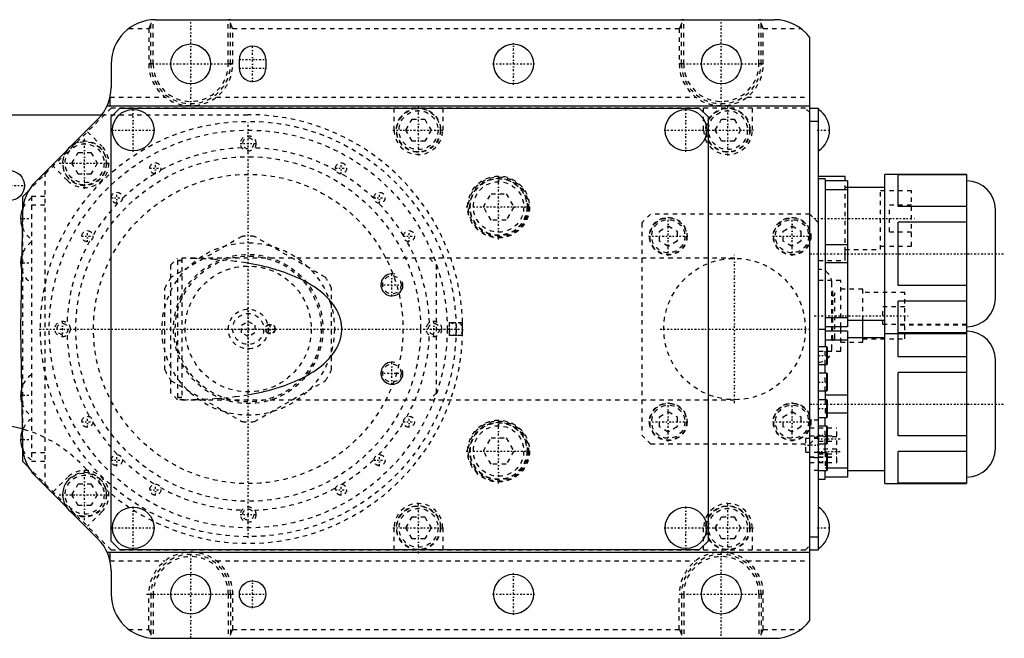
# Model space of a CAD drawing. Extents: x -344 to 171, y -70 to 70.
# Tile 6 of 6: x -52 to 171, y -70 to 70. Entities that reach past the tile are written whole.
import ezdxf

# ---------------------------------------------------------------- set-up
doc = ezdxf.new("R2010")
doc.units = 0
doc.linetypes.add('CENTER', pattern=[1.5, 0.45, -0.5, 0.05, -0.5])
doc.linetypes.add('DASHED', pattern=[2, 1, -1])
for name, color, linetype in [('AM_0', 7, 'CONTINUOUS'), ('AM_10', 7, 'CONTINUOUS'), ('AM_3', 7, 'DASHED'), ('AM_7', 7, 'CENTER')]:
    doc.layers.add(name, color=color, linetype=linetype)

msp = doc.modelspace()

# ---------------------------------------------------------------- linework, layer by layer
at = {"layer": 'AM_0', "color": 7, "linetype": 'CONTINUOUS'}
for p, q in [((-21, 70), (119, 70)), ((127, -66), (127, 66)), ((-2, 59), (-2, 61)), ((4, 61), (4, 59)), ((-31, 60), (-31, 54.64)), ((-31.3, 52.21), (-31.3, 50.5)), ((-31.9, 50.5), (127, 50.5)), ((-31, 48), (-29, 50)), ((-29, 50), (102, 50)), ((102, 50), (104, 48)), ((127, 50), (129, 50)), ((129, -50), (129, 50)), ((-126.46, 48.5), (-33.11, 48.5)), ((-33.91, 47.59), (-48.13, 33.3)), ((-31, -48), (-31, 48)), ((104, 48), (104, -48)), ((127, 47), (129, 47)), ((135, 34.5), (129, 34.5)), ((130.5, 34), (129, 34)), ((130.5, 34), (130.5, -4)), ((135.5, 33.5), (130.5, 33.5)), ((135, 33.51), (135, 34.5)), ((135.5, 33.5), (135.5, 0.5)), ((162.47, 35), (144, 35)), ((144, -35), (144, 35)), ((162.47, 34.89), (147, 34.89)), ((147, 27.69), (147, 34.89)), ((162.47, 35), (162.47, -35)), ((162.51, 33.5), (162.47, 33.5)), ((162.51, 0.5), (162.51, 33.5)), ((-51, 30), (-49.63, 31.37)), ((135.5, 31.48), (130.5, 31.48)), ((144, 32), (135.5, 32)), ((-51, 27.26), (-51, 30)), ((162.47, 27.69), (147, 27.69)), ((169, 6.99), (169, 27.01)), ((-51.04, 26.42), (-51.5, 0)), ((162.47, 24.19), (147, 24.19)), ((147, 9.81), (147, 24.19)), ((135.5, 19.02), (130.5, 19.02)), ((135, 15.5), (135, 17.99)), ((135.5, 14.98), (130.5, 14.98)), ((162.47, 9.81), (147, 9.81)), ((162.47, 6.31), (147, 6.31)), ((147, -0.89), (147, 6.31)), ((135.5, 2.52), (130.5, 2.52)), ((-51.5, 0), (-51.04, -26.42)), ((129, 0), (130.5, 0)), ((135.5, 0.5), (130.5, 0.5)), ((134, -0.5), (134, 0.5)), ((135.5, 2), (144, 2)), ((139, -2), (139, 2)), ((162.47, 0.5), (162.51, 0.5)), ((135.5, -0.5), (130.5, -0.5)), ((135.5, -0.5), (135.5, -33.5)), ((144, -2), (135.5, -2)), ((144, -1), (162.47, -1)), ((162.47, -0.89), (147, -0.89)), ((147, -6.31), (147, -1)), ((162.51, -0.5), (162.47, -0.5)), ((162.51, -33.5), (162.51, -0.5)), ((130.85, -4), (129, -4)), ((135.5, -2.52), (130.5, -2.52)), ((131, -4.15), (130.85, -4)), ((130.85, -8), (130.85, -4)), ((131, -7.85), (131, -4.15)), ((162.47, -6.31), (147, -6.31)), ((129, -8), (130.85, -8)), ((130.5, -9.99), (130.5, -7.99)), ((130.85, -8), (131, -7.85)), ((169, -27.01), (169, -6.99)), ((130.85, -10), (129, -10)), ((131, -10.15), (130.85, -10)), ((130.85, -14), (130.85, -10)), ((131, -13.85), (131, -10.15)), ((147, -24.19), (147, -9.81)), ((162.47, -9.81), (147, -9.81)), ((129, -14), (130.85, -14)), ((130.5, -14), (130.5, -16)), ((135.5, -14.98), (130.5, -14.98)), ((130.85, -14), (131, -13.85)), ((130.85, -16), (129, -16)), ((131, -16.15), (130.85, -16)), ((130.85, -20), (130.85, -16)), ((131, -19.85), (131, -16.15)), ((129, -20), (130.85, -20)), ((130.5, -22), (130.5, -20)), ((130.85, -20), (131, -19.85)), ((135.5, -19.02), (131, -19.02)), ((130.85, -22), (129, -22)), ((131, -22.15), (130.85, -22)), ((130.85, -26), (130.85, -22)), ((131, -25.85), (131, -22.15)), ((162.47, -24.19), (147, -24.19)), ((129, -26), (130.85, -26)), ((130.5, -28), (130.5, -26.01)), ((130.85, -26), (131, -25.85)), ((-51, -30), (-51, -27.26)), ((130.85, -28), (129, -28)), ((131, -28.15), (130.85, -28)), ((130.85, -32), (130.85, -28)), ((131, -31.85), (131, -28.15)), ((147, -34.89), (147, -27.69)), ((162.47, -27.69), (147, -27.69)), ((-49.63, -31.37), (-51, -30)), ((-48.13, -33.3), (-33.91, -47.59)), ((129, -32), (130.85, -32)), ((130.5, -34), (130.5, -32)), ((130.85, -32), (131, -31.85)), ((135.5, -31.48), (131, -31.48)), ((135.5, -32), (144, -32)), ((129, -34), (130.5, -34)), ((135.5, -33.5), (130.5, -33.5)), ((144, -35), (162.47, -35)), ((162.47, -34.89), (147, -34.89)), ((162.47, -33.5), (162.51, -33.5)), ((-29, -50), (-31, -48)), ((104, -48), (102, -50)), ((127, -47), (129, -47)), ((-31.9, -50.5), (127, -50.5)), ((-31.3, -50.5), (-31.3, -52.21)), ((102, -50), (-29, -50)), ((127, -50), (129, -50)), ((-31, -54.64), (-31, -60)), ((-21, -70), (119, -70))]:
    msp.add_line(p, q, dxfattribs=at)
for centre, radius in [((-13, 60), 4.5), ((60, 60), 4.5), ((107, 60), 4.5), ((-26, 45), 4.7), ((99, 45), 4.7), ((-54, 32.45), 3.4), ((-26, -45), 4.7), ((99, -45), 4.7), ((-13, -60), 4.5), ((60, -60), 4.5), ((107, -60), 4.5), ((1, -60), 3)]:
    msp.add_circle(centre, radius, dxfattribs=at)
for centre, radius, start, end in [((-21, 60), 10, 90, 180), ((119, 60), 10, 36.8699, 90), ((1, 61), 3, 0, 180), ((1, 59), 3, 180, 0), ((-41, 54.64), 10, 315.1327, 0), ((125.8, 45), 5.67, 304.3588, 55.6412), ((-37, 37.5), 5, 125.3085, 144.9568), ((162.51, 27.01), 6.49, 0, 90), ((-41.04, 26.25), 10, 135.1327, 179), ((-45.8, 25), 5.67, 156.1472, 200.846), ((-45.8, 15), 5.67, 162.5298, 195.4702), ((162.51, 6.99), 6.49, 270, 0), ((0, 0), 48.5, 358.2277, 1.7723), ((162.51, -6.99), 6.49, 0, 90), ((-45.8, -15), 5.67, 164.5298, 197.4702), ((-59.25, -51.5), 30, 74.256, 90), ((-45.8, -25), 5.67, 159.154, 203.8528), ((-41.04, -26.25), 10, 181, 224.8673), ((162.51, -27.01), 6.49, 270, 0), ((-37, -37.5), 5, 215.0432, 234.6915), ((125.8, -45), 5.67, 304.3588, 55.6412), ((-41, -54.64), 10, 0, 44.8673), ((-21, -60), 10, 180, 270), ((119, -60), 10, 270, 323.1301)]:
    msp.add_arc(centre, radius, start, end, dxfattribs=at)
at = {"layer": 'AM_10', "color": 7, "linetype": 'CONTINUOUS'}
for centre in [(32.5, 10), (32.5, -10)]:
    msp.add_arc(centre, 2.5, 75, 15, dxfattribs=at)
at = {"layer": 'AM_3', "color": 6, "linetype": 'DASHED'}
for p, q in [((-22, 60), (-22, 69.94)), ((-21.5, 60), (-21.5, 69.99)), ((-4.5, 60), (-4.5, 70)), ((-4, 60), (-4, 69.94)), ((98, 60), (98, 69.94)), ((98.5, 60), (98.5, 70)), ((115.5, 60), (115.5, 70)), ((116, 60), (116, 69.94)), ((-27, 68), (-22.5, 68)), ((-22.5, 68), (-22.5, 60)), ((-3.5, 60), (-3.5, 68)), ((-3.5, 68), (97.5, 68)), ((97.5, 68), (97.5, 60)), ((116.5, 68), (125, 68)), ((116.5, 60), (116.5, 68)), ((-21.5, 60), (-22.5, 60)), ((-3.5, 60), (-4.5, 60)), ((98.5, 60), (97.5, 60)), ((116.5, 60), (115.5, 60)), ((-31.23, 52.5), (-18.83, 52.5)), ((-7.17, 52.5), (101.17, 52.5)), ((112.83, 52.5), (127, 52.5)), ((-31, 50), (-49.63, 31.37)), ((126, 50), (-31, 50)), ((-14.1, 50.56), (-11.9, 50.56)), ((33, 45), (33, 50)), ((44, 50), (44, 45)), ((103, 45), (103, 50)), ((105.9, 50.56), (108.1, 50.56)), ((114, 50), (114, 45)), ((127, 49), (126, 50)), ((-33.11, 48.5), (0, 48.5)), ((35.64, 45), (37.07, 47.48)), ((37.07, 47.48), (39.93, 47.48)), ((39.93, 47.48), (41.36, 45)), ((105.64, 45), (107.07, 47.48)), ((107.07, 47.48), (109.93, 47.48)), ((109.93, 47.48), (111.36, 45)), ((-36.36, 44.64), (-33.11, 41.39)), ((37.07, 42.52), (35.64, 45)), ((41.36, 45), (39.93, 42.52)), ((107.07, 42.52), (105.64, 45)), ((111.36, 45), (109.93, 42.52)), ((39.93, 42.52), (37.07, 42.52)), ((109.93, 42.52), (107.07, 42.52)), ((-39.86, 37.5), (-38.43, 39.97)), ((-38.43, 39.97), (-35.57, 39.97)), ((-35.57, 39.97), (-34.14, 37.5)), ((-40.89, 33.61), (-44.14, 36.86)), ((-38.43, 35.02), (-39.86, 37.5)), ((-34.14, 37.5), (-35.57, 35.02)), ((-46, 35.44), (-46, -35.44)), ((-35.57, 35.02), (-38.43, 35.02)), ((135, 15.5), (135, 33.51)), ((135.5, 32), (135, 32)), ((143, 18), (143, 32)), ((150, 31.25), (143, 31.25)), ((150, 18.75), (150, 31.25)), ((-46, 30), (-49, 30)), ((-49, 30), (-49, -30)), ((53.19, 27.62), (54.91, 30.59)), ((54.91, 30.59), (58.34, 30.59)), ((58.34, 30.59), (60.06, 27.62)), ((-51, -27.26), (-51, 27.26)), ((-46, 28), (-49, 28)), ((54.91, 24.64), (53.19, 27.62)), ((60.06, 27.62), (58.34, 24.64)), ((150, 28), (145, 28)), ((145, 22), (145, 28)), ((58.34, 24.64), (54.91, 24.64)), ((91, 26), (89, 24)), ((127, 26), (91, 26)), ((129, 24), (127, 26)), ((89, 24), (89, -24)), ((93, 22.15), (95, 23.31)), ((95, 23.31), (97, 22.15)), ((121, 22.15), (123, 23.31)), ((123, 23.31), (125, 22.15)), ((-1.41, 20.95), (-17.44, 11.7)), ((17.44, 11.7), (1.41, 20.95)), ((93, 19.85), (93, 22.15)), ((97, 22.15), (97, 19.85)), ((121, 19.85), (121, 22.15)), ((125, 22.15), (125, 19.85)), ((145, 22), (150, 22)), ((95, 18.69), (93, 19.85)), ((97, 19.85), (95, 18.69)), ((123, 18.69), (121, 19.85)), ((125, 19.85), (123, 18.69)), ((135, 18), (143, 18)), ((143, 18.75), (150, 18.75)), ((-17.5, 14.5), (-16, 16)), ((110, 16), (-16, 16)), ((-15, 16), (-15, -16)), ((-14.5, 16), (-15, 16)), ((41, 16), (42.5, 14.5)), ((-17.5, -14.5), (-17.5, 14.5)), ((-15, 15.5), (-16, 15.5)), ((-16, 15.5), (-16, -15.5)), ((-15, 15.43), (-16, 15.43)), ((42.5, 14.5), (42.5, -14.5)), ((129, 15.5), (135, 15.5)), ((-18.85, -9.26), (-18.85, 9.26)), ((18.85, -9.26), (18.85, 9.26)), ((134, 11), (129, 11)), ((132, -4.5), (132, 10.5)), ((134, 0.5), (134, 11)), ((139, 9), (134, 9)), ((139, 2), (139, 9)), ((132.2, 8.5), (132, 8.5)), ((132.2, 7.5), (132, 7.5)), ((132.2, -2.5), (132.2, 8.5)), ((132.7, -2), (132.7, 8)), ((148.5, 8.25), (139, 8.25)), ((148.5, -2.25), (148.5, 8.25)), ((148.5, 5), (143.5, 5)), ((143.5, 1), (143.5, 5)), ((-1.5, 0.87), (0, 1.73)), ((-1.5, -0.87), (-1.5, 0.87)), ((0, 1.73), (1.5, 0.87)), ((1.5, 0.87), (1.5, -0.87)), ((45.5, 1.5), (48.48, 1.5)), ((45.5, -1.5), (45.5, 1.5)), ((162.47, 1), (143.5, 1)), ((162.47, 0.89), (147, 0.89)), ((0, -1.73), (-1.5, -0.87)), ((1.5, -0.87), (0, -1.73)), ((48.48, -1.5), (45.5, -1.5)), ((132, -1.5), (132.2, -1.5)), ((134, -5), (134, -0.5)), ((139, -3), (139, -2)), ((147, -1), (147, -0.89)), ((162.47, -1), (162.47, -9.81)), ((130.5, -7.99), (130.5, -4)), ((132, -2.5), (132.2, -2.5)), ((134, -3), (139, -3)), ((139, -2.25), (148.5, -2.25)), ((129, -5), (134, -5)), ((130.5, -14), (130.5, -9.99)), ((-17.44, -11.7), (-1.41, -20.95)), ((1.41, -20.95), (17.44, -11.7)), ((-16, -16), (-17.5, -14.5)), ((-16, -15.43), (-15, -15.43)), ((-16, -15.5), (-15, -15.5)), ((42.5, -14.5), (41, -16)), ((-14.5, -16), (-16, -16)), ((-15, -16), (110, -16)), ((130.5, -16), (130.5, -20)), ((93, -19.85), (95, -18.69)), ((93, -22.15), (93, -19.85)), ((95, -18.69), (97, -19.85)), ((97, -19.85), (97, -22.15)), ((121, -19.85), (123, -18.69)), ((121, -22.15), (121, -19.85)), ((123, -18.69), (125, -19.85)), ((125, -19.85), (125, -22.15)), ((131, -19.02), (130.5, -19.02)), ((95, -23.31), (93, -22.15)), ((97, -22.15), (95, -23.31)), ((123, -23.31), (121, -22.15)), ((125, -22.15), (123, -23.31)), ((129, -20.6), (127, -20.6)), ((130.5, -26.01), (130.5, -22)), ((89, -24), (91, -26)), ((127, -22.4), (133.1, -22.4)), ((127, -26), (129, -24)), ((127, -24.16), (133.1, -24.16)), ((127, -24.17), (133.1, -24.17)), ((133.1, -24.38), (129, -24.38)), ((133.1, -30.2), (133.1, -22.4)), ((53.19, -27.62), (54.91, -24.64)), ((54.91, -24.64), (58.34, -24.64)), ((58.34, -24.64), (60.06, -27.62)), ((91, -26), (127, -26)), ((129, -24.75), (126, -24.75)), ((126, -24.75), (126, -27.85)), ((129, -24.59), (127, -24.59)), ((129, -25.38), (133.1, -25.38)), ((-46, -28), (-49, -28)), ((54.91, -30.59), (53.19, -27.62)), ((60.06, -27.62), (58.34, -30.59)), ((126, -27.85), (129, -27.85)), ((133.1, -27.22), (129, -27.22)), ((129, -28.22), (133.1, -28.22)), ((130.5, -28), (130.5, -32)), ((-46, -30), (-49, -30)), ((58.34, -30.59), (54.91, -30.59)), ((127, -28.96), (133.1, -28.96)), ((127, -28.97), (133.1, -28.97)), ((129, -29.19), (127, -29.19)), ((127, -30.2), (133.1, -30.2)), ((-31, -50), (-49.63, -31.37)), ((129, -32), (127, -32)), ((131, -31.48), (130.5, -31.48)), ((-44.14, -36.86), (-40.89, -33.61)), ((-39.86, -37.5), (-38.43, -35.02)), ((-38.43, -35.02), (-35.57, -35.02)), ((-35.57, -35.02), (-34.14, -37.5)), ((-38.43, -39.98), (-39.86, -37.5)), ((-34.14, -37.5), (-35.57, -39.98)), ((-35.57, -39.98), (-38.43, -39.98)), ((-33.11, -41.39), (-36.36, -44.64)), ((35.64, -45), (37.07, -42.53)), ((37.07, -42.53), (39.93, -42.53)), ((39.93, -42.53), (41.36, -45)), ((105.64, -45), (107.07, -42.53)), ((107.07, -42.53), (109.93, -42.53)), ((109.93, -42.53), (111.36, -45)), ((33, -50), (33, -45)), ((37.07, -47.48), (35.64, -45)), ((41.36, -45), (39.93, -47.48)), ((44, -45), (44, -50)), ((103, -50), (103, -45)), ((107.07, -47.48), (105.64, -45)), ((111.36, -45), (109.93, -47.48)), ((114, -45), (114, -50)), ((39.93, -47.48), (37.07, -47.48)), ((109.93, -47.48), (107.07, -47.48)), ((-31, -50), (126, -50)), ((-11.9, -50.56), (-14.1, -50.56)), ((108.1, -50.56), (105.9, -50.56)), ((126, -50), (127, -49)), ((-31.23, -52.5), (-18.83, -52.5)), ((-7.17, -52.5), (101.17, -52.5)), ((112.83, -52.5), (127, -52.5)), ((-22.5, -60), (-21.5, -60)), ((-22.5, -68), (-22.5, -60)), ((-22, -60), (-22, -69.94)), ((-21.5, -60), (-21.5, -69.99)), ((-4.5, -60), (-3.5, -60)), ((-4.5, -60), (-4.5, -70)), ((-4, -60), (-4, -69.94)), ((-3.5, -68), (-3.5, -60)), ((97.5, -60), (98.5, -60)), ((97.5, -68), (97.5, -60)), ((98, -60), (98, -69.94)), ((98.5, -60), (98.5, -70)), ((115.5, -60), (116.5, -60)), ((115.5, -60), (115.5, -70)), ((116, -60), (116, -69.94)), ((116.5, -68), (116.5, -60)), ((-27, -68), (-22.5, -68)), ((-3.5, -68), (97.5, -68)), ((116.5, -68), (125, -68))]:
    msp.add_line(p, q, dxfattribs=at)
for points in [[(-22, 69.32, 0), (-22, 69.32, 0), (-22, 69.31, 0), (-22, 69.3, 0), (-22, 69.29, 0), (-22, 69.29, 0), (-22, 69.28, 0), (-22, 69.26, 0), (-22, 69.25, 0), (-22, 69.24, 0), (-22.01, 69.23, 0), (-22.01, 69.23, 0), (-22.01, 69.22, 0), (-22.01, 69.21, 0), (-22.01, 69.2, 0), (-22.02, 69.16, 0), (-22.02, 69.13, 0), (-22.03, 69.09, 0), (-22.05, 69.02, 0), (-22.07, 68.95, 0), (-22.1, 68.88, 0), (-22.13, 68.8, 0), (-22.16, 68.73, 0), (-22.17, 68.69, 0), (-22.19, 68.65, 0), (-22.22, 68.58, 0), (-22.26, 68.5, 0), (-22.29, 68.42, 0), (-22.33, 68.34, 0), (-22.37, 68.27, 0), (-22.39, 68.23, 0), (-22.41, 68.19, 0), (-22.44, 68.11, 0), (-22.48, 68.04, 0), (-22.5, 68, 0)], [(-22, 69.95, 0), (-22, 69.95, 0), (-22, 69.94, 0), (-22, 69.94, 0), (-22, 69.94, 0)], [(-4, 69.94, 0), (-4, 69.94, 0), (-4, 69.94, 0), (-4, 69.94, 0), (-4, 69.94, 0), (-4, 69.94, 0), (-4, 69.94, 0), (-4, 69.95, 0), (-4, 69.95, 0), (-4, 69.95, 0), (-4, 69.95, 0), (-4, 69.95, 0), (-4, 69.95, 0), (-4.01, 69.95, 0), (-4.01, 69.96, 0), (-4.01, 69.96, 0), (-4.01, 69.96, 0), (-4.01, 69.96, 0), (-4.01, 69.96, 0), (-4.01, 69.96, 0), (-4.01, 69.96, 0), (-4.02, 69.96, 0), (-4.02, 69.96, 0), (-4.02, 69.97, 0), (-4.02, 69.97, 0), (-4.02, 69.97, 0), (-4.02, 69.97, 0), (-4.02, 69.97, 0), (-4.03, 69.97, 0), (-4.03, 69.97, 0), (-4.03, 69.97, 0), (-4.03, 69.97, 0), (-4.04, 69.98, 0), (-4.04, 69.98, 0), (-4.04, 69.98, 0), (-4.04, 69.98, 0), (-4.04, 69.98, 0), (-4.05, 69.98, 0), (-4.05, 69.98, 0), (-4.05, 69.98, 0), (-4.06, 69.98, 0), (-4.06, 69.98, 0), (-4.06, 69.98, 0), (-4.06, 69.98, 0), (-4.07, 69.98, 0), (-4.07, 69.99, 0), (-4.08, 69.99, 0), (-4.08, 69.99, 0), (-4.08, 69.99, 0), (-4.08, 69.99, 0), (-4.09, 69.99, 0), (-4.09, 69.99, 0), (-4.1, 69.99, 0), (-4.1, 69.99, 0), (-4.1, 69.99, 0), (-4.1, 69.99, 0), (-4.11, 69.99, 0), (-4.11, 69.99, 0), (-4.12, 69.99, 0), (-4.12, 69.99, 0), (-4.13, 69.99, 0), (-4.13, 69.99, 0), (-4.13, 69.99, 0), (-4.14, 69.99, 0), (-4.14, 69.99, 0), (-4.14, 69.99, 0), (-4.15, 69.99, 0), (-4.15, 70, 0), (-4.16, 70, 0), (-4.16, 70, 0), (-4.16, 70, 0), (-4.17, 70, 0), (-4.17, 70, 0), (-4.18, 70, 0), (-4.18, 70, 0), (-4.19, 70, 0), (-4.19, 70, 0), (-4.2, 70, 0), (-4.2, 70, 0), (-4.21, 70, 0), (-4.21, 70, 0), (-4.22, 70, 0), (-4.23, 70, 0), (-4.23, 70, 0), (-4.23, 70, 0), (-4.24, 70, 0), (-4.24, 70, 0), (-4.25, 70, 0), (-4.26, 70, 0), (-4.26, 70, 0), (-4.27, 70, 0), (-4.27, 70, 0), (-4.28, 70, 0), (-4.28, 70, 0), (-4.29, 70, 0), (-4.3, 70, 0), (-4.3, 70, 0), (-4.31, 70, 0), (-4.31, 70, 0), (-4.32, 70, 0), (-4.32, 70, 0), (-4.33, 70, 0), (-4.34, 70, 0), (-4.35, 70, 0), (-4.35, 70, 0), (-4.35, 70, 0), (-4.36, 70, 0), (-4.37, 70, 0), (-4.37, 70, 0), (-4.37, 70, 0), (-4.38, 70, 0), (-4.39, 70, 0), (-4.39, 70, 0), (-4.4, 70, 0), (-4.4, 70, 0), (-4.41, 70, 0), (-4.42, 70, 0), (-4.42, 70, 0), (-4.43, 70, 0), (-4.44, 70, 0), (-4.44, 70, 0), (-4.45, 70, 0), (-4.45, 70, 0), (-4.46, 70, 0), (-4.47, 70, 0), (-4.48, 70, 0), (-4.48, 70, 0), (-4.48, 70, 0), (-4.49, 70, 0), (-4.5, 70, 0), (-4.5, 70, 0)], [(-3.5, 68, 0), (-3.52, 68.04, 0), (-3.56, 68.11, 0), (-3.59, 68.19, 0), (-3.61, 68.23, 0), (-3.63, 68.27, 0), (-3.67, 68.34, 0), (-3.71, 68.42, 0), (-3.74, 68.5, 0), (-3.78, 68.58, 0), (-3.81, 68.65, 0), (-3.83, 68.69, 0), (-3.84, 68.73, 0), (-3.87, 68.8, 0), (-3.9, 68.88, 0), (-3.93, 68.95, 0), (-3.95, 69.02, 0), (-3.97, 69.09, 0), (-3.98, 69.13, 0), (-3.98, 69.16, 0), (-3.99, 69.2, 0), (-3.99, 69.21, 0), (-3.99, 69.22, 0), (-3.99, 69.23, 0), (-3.99, 69.23, 0), (-4, 69.24, 0), (-4, 69.25, 0), (-4, 69.26, 0), (-4, 69.28, 0), (-4, 69.29, 0), (-4, 69.29, 0), (-4, 69.3, 0), (-4, 69.31, 0), (-4, 69.32, 0), (-4, 69.32, 0)], [(98, 69.32, 0), (98, 69.32, 0), (98, 69.31, 0), (98, 69.3, 0), (98, 69.29, 0), (98, 69.29, 0), (98, 69.28, 0), (98, 69.26, 0), (98, 69.25, 0), (98, 69.24, 0), (97.99, 69.23, 0), (97.99, 69.23, 0), (97.99, 69.22, 0), (97.99, 69.21, 0), (97.99, 69.2, 0), (97.98, 69.16, 0), (97.98, 69.13, 0), (97.97, 69.09, 0), (97.95, 69.02, 0), (97.93, 68.95, 0), (97.9, 68.88, 0), (97.87, 68.8, 0), (97.84, 68.73, 0), (97.83, 68.69, 0), (97.81, 68.65, 0), (97.78, 68.58, 0), (97.74, 68.5, 0), (97.71, 68.42, 0), (97.67, 68.34, 0), (97.63, 68.27, 0), (97.61, 68.23, 0), (97.59, 68.19, 0), (97.56, 68.11, 0), (97.52, 68.04, 0), (97.5, 68, 0)], [(98.5, 70, 0), (98.5, 70, 0), (98.49, 70, 0), (98.48, 70, 0), (98.48, 70, 0), (98.48, 70, 0), (98.47, 70, 0), (98.46, 70, 0), (98.45, 70, 0), (98.45, 70, 0), (98.44, 70, 0), (98.44, 70, 0), (98.43, 70, 0), (98.42, 70, 0), (98.42, 70, 0), (98.41, 70, 0), (98.4, 70, 0), (98.4, 70, 0), (98.39, 70, 0), (98.39, 70, 0), (98.38, 70, 0), (98.37, 70, 0), (98.37, 70, 0), (98.37, 70, 0), (98.36, 70, 0), (98.35, 70, 0), (98.35, 70, 0), (98.35, 70, 0), (98.34, 70, 0), (98.33, 70, 0), (98.32, 70, 0), (98.32, 70, 0), (98.31, 70, 0), (98.31, 70, 0), (98.3, 70, 0), (98.3, 70, 0), (98.29, 70, 0), (98.28, 70, 0), (98.28, 70, 0), (98.27, 70, 0), (98.27, 70, 0), (98.26, 70, 0), (98.26, 70, 0), (98.25, 70, 0), (98.24, 70, 0), (98.24, 70, 0), (98.23, 70, 0), (98.23, 70, 0), (98.23, 70, 0), (98.22, 70, 0), (98.21, 70, 0), (98.21, 70, 0), (98.2, 70, 0), (98.2, 70, 0), (98.19, 70, 0), (98.19, 70, 0), (98.18, 70, 0), (98.18, 70, 0), (98.17, 70, 0), (98.17, 70, 0), (98.16, 70, 0), (98.16, 70, 0), (98.16, 70, 0), (98.15, 70, 0), (98.15, 69.99, 0), (98.14, 69.99, 0), (98.14, 69.99, 0), (98.14, 69.99, 0), (98.13, 69.99, 0), (98.13, 69.99, 0), (98.13, 69.99, 0), (98.12, 69.99, 0), (98.12, 69.99, 0), (98.11, 69.99, 0), (98.11, 69.99, 0), (98.1, 69.99, 0), (98.1, 69.99, 0), (98.1, 69.99, 0), (98.1, 69.99, 0), (98.09, 69.99, 0), (98.09, 69.99, 0), (98.08, 69.99, 0), (98.08, 69.99, 0), (98.08, 69.99, 0), (98.08, 69.99, 0), (98.07, 69.99, 0), (98.07, 69.98, 0), (98.06, 69.98, 0), (98.06, 69.98, 0), (98.06, 69.98, 0), (98.06, 69.98, 0), (98.05, 69.98, 0), (98.05, 69.98, 0), (98.05, 69.98, 0), (98.04, 69.98, 0), (98.04, 69.98, 0), (98.04, 69.98, 0), (98.04, 69.98, 0), (98.04, 69.98, 0), (98.03, 69.97, 0), (98.03, 69.97, 0), (98.03, 69.97, 0), (98.03, 69.97, 0), (98.02, 69.97, 0), (98.02, 69.97, 0), (98.02, 69.97, 0), (98.02, 69.97, 0), (98.02, 69.97, 0), (98.02, 69.96, 0), (98.02, 69.96, 0), (98.01, 69.96, 0), (98.01, 69.96, 0), (98.01, 69.96, 0), (98.01, 69.96, 0), (98.01, 69.96, 0), (98.01, 69.96, 0), (98.01, 69.96, 0), (98.01, 69.95, 0), (98, 69.95, 0), (98, 69.95, 0), (98, 69.95, 0), (98, 69.95, 0), (98, 69.95, 0), (98, 69.95, 0), (98, 69.94, 0), (98, 69.94, 0), (98, 69.94, 0), (98, 69.94, 0), (98, 69.94, 0), (98, 69.94, 0), (98, 69.94, 0)], [(116, 69.94, 0), (116, 69.94, 0), (116, 69.94, 0), (116, 69.94, 0), (116, 69.94, 0), (116, 69.94, 0), (116, 69.94, 0), (116, 69.95, 0), (116, 69.95, 0), (116, 69.95, 0), (116, 69.95, 0), (116, 69.95, 0), (116, 69.95, 0), (115.99, 69.95, 0), (115.99, 69.96, 0), (115.99, 69.96, 0), (115.99, 69.96, 0), (115.99, 69.96, 0), (115.99, 69.96, 0), (115.99, 69.96, 0), (115.99, 69.96, 0), (115.98, 69.96, 0), (115.98, 69.96, 0), (115.98, 69.97, 0), (115.98, 69.97, 0), (115.98, 69.97, 0), (115.98, 69.97, 0), (115.98, 69.97, 0), (115.97, 69.97, 0), (115.97, 69.97, 0), (115.97, 69.97, 0), (115.97, 69.97, 0), (115.96, 69.98, 0), (115.96, 69.98, 0), (115.96, 69.98, 0), (115.96, 69.98, 0), (115.96, 69.98, 0), (115.95, 69.98, 0), (115.95, 69.98, 0), (115.95, 69.98, 0), (115.94, 69.98, 0), (115.94, 69.98, 0), (115.94, 69.98, 0), (115.94, 69.98, 0), (115.93, 69.98, 0), (115.93, 69.99, 0), (115.92, 69.99, 0), (115.92, 69.99, 0), (115.92, 69.99, 0), (115.92, 69.99, 0), (115.91, 69.99, 0), (115.91, 69.99, 0), (115.9, 69.99, 0), (115.9, 69.99, 0), (115.9, 69.99, 0), (115.9, 69.99, 0), (115.89, 69.99, 0), (115.89, 69.99, 0), (115.88, 69.99, 0), (115.88, 69.99, 0), (115.87, 69.99, 0), (115.87, 69.99, 0), (115.87, 69.99, 0), (115.86, 69.99, 0), (115.86, 69.99, 0), (115.86, 69.99, 0), (115.85, 69.99, 0), (115.85, 70, 0), (115.84, 70, 0), (115.84, 70, 0), (115.84, 70, 0), (115.83, 70, 0), (115.83, 70, 0), (115.82, 70, 0), (115.82, 70, 0), (115.81, 70, 0), (115.81, 70, 0), (115.8, 70, 0), (115.8, 70, 0), (115.79, 70, 0), (115.79, 70, 0), (115.78, 70, 0), (115.77, 70, 0), (115.77, 70, 0), (115.77, 70, 0), (115.76, 70, 0), (115.76, 70, 0), (115.75, 70, 0), (115.74, 70, 0), (115.74, 70, 0), (115.73, 70, 0), (115.73, 70, 0), (115.72, 70, 0), (115.72, 70, 0), (115.71, 70, 0), (115.7, 70, 0), (115.7, 70, 0), (115.69, 70, 0), (115.69, 70, 0), (115.68, 70, 0), (115.68, 70, 0), (115.67, 70, 0), (115.66, 70, 0), (115.65, 70, 0), (115.65, 70, 0), (115.65, 70, 0), (115.64, 70, 0), (115.63, 70, 0), (115.63, 70, 0), (115.63, 70, 0), (115.62, 70, 0), (115.61, 70, 0), (115.61, 70, 0), (115.6, 70, 0), (115.6, 70, 0), (115.59, 70, 0), (115.58, 70, 0), (115.58, 70, 0), (115.57, 70, 0), (115.56, 70, 0), (115.56, 70, 0), (115.55, 70, 0), (115.55, 70, 0), (115.54, 70, 0), (115.53, 70, 0), (115.52, 70, 0), (115.52, 70, 0), (115.52, 70, 0), (115.51, 70, 0), (115.5, 70, 0), (115.5, 70, 0)], [(116.5, 68, 0), (116.48, 68.04, 0), (116.44, 68.11, 0), (116.41, 68.19, 0), (116.39, 68.23, 0), (116.37, 68.27, 0), (116.33, 68.34, 0), (116.29, 68.42, 0), (116.26, 68.5, 0), (116.22, 68.58, 0), (116.19, 68.65, 0), (116.17, 68.69, 0), (116.16, 68.73, 0), (116.13, 68.8, 0), (116.1, 68.88, 0), (116.07, 68.95, 0), (116.05, 69.02, 0), (116.03, 69.09, 0), (116.02, 69.13, 0), (116.02, 69.16, 0), (116.01, 69.2, 0), (116.01, 69.21, 0), (116.01, 69.22, 0), (116.01, 69.23, 0), (116.01, 69.23, 0), (116, 69.24, 0), (116, 69.25, 0), (116, 69.26, 0), (116, 69.28, 0), (116, 69.29, 0), (116, 69.29, 0), (116, 69.3, 0), (116, 69.31, 0), (116, 69.32, 0), (116, 69.32, 0)], [(-14.5, -16, 0), (-12.13, -15.97, 0), (-7.52, -15.76, 0), (-2.94, -15.31, 0), (-0.56, -14.96, 0), (-0.16, -14.9, 0), (0.64, -14.75, 0), (1.44, -14.6, 0), (1.84, -14.52, 0), (2.24, -14.44, 0), (3.03, -14.26, 0), (3.81, -14.08, 0), (4.58, -13.88, 0), (5.35, -13.68, 0), (6.1, -13.46, 0), (6.47, -13.35, 0), (6.84, -13.24, 0), (7.56, -13, 0), (8.27, -12.76, 0), (8.98, -12.5, 0), (9.7, -12.22, 0), (10.43, -11.91, 0), (10.8, -11.75, 0), (11.17, -11.59, 0), (11.9, -11.24, 0), (12.62, -10.88, 0), (13.34, -10.49, 0), (14.03, -10.09, 0), (14.7, -9.67, 0), (15.03, -9.45, 0), (15.35, -9.23, 0), (15.96, -8.79, 0), (16.55, -8.32, 0), (17.14, -7.82, 0), (17.72, -7.27, 0), (18.28, -6.69, 0), (18.55, -6.39, 0), (18.81, -6.08, 0), (19.29, -5.45, 0), (19.72, -4.8, 0), (19.95, -4.41, 0), (20.01, -4.31, 0), (20.07, -4.2, 0), (20.1, -4.14, 0), (20.13, -4.09, 0), (20.18, -3.97, 0), (20.24, -3.86, 0), (20.3, -3.75, 0), (20.35, -3.63, 0), (20.4, -3.51, 0), (20.43, -3.45, 0), (20.45, -3.39, 0), (20.5, -3.27, 0), (20.55, -3.15, 0), (20.6, -3.02, 0), (20.65, -2.9, 0), (20.69, -2.77, 0), (20.71, -2.71, 0), (20.73, -2.65, 0), (20.77, -2.52, 0), (20.81, -2.39, 0), (20.83, -2.33, 0), (20.85, -2.26, 0), (20.88, -2.13, 0), (20.92, -2, 0), (20.93, -1.94, 0), (20.95, -1.87, 0), (20.98, -1.74, 0), (21, -1.61, 0), (21.03, -1.48, 0), (21.05, -1.35, 0), (21.07, -1.22, 0), (21.08, -1.15, 0), (21.09, -1.09, 0), (21.11, -0.96, 0), (21.12, -0.83, 0), (21.13, -0.7, 0), (21.14, -0.57, 0), (21.15, -0.44, 0), (21.15, -0.38, 0), (21.16, -0.31, 0), (21.16, -0.19, 0), (21.16, -0.06, 0), (21.16, 0, 0), (21.16, 0.06, 0), (21.16, 0.19, 0), (21.16, 0.31, 0), (21.15, 0.38, 0), (21.15, 0.44, 0), (21.14, 0.57, 0), (21.13, 0.7, 0), (21.12, 0.83, 0), (21.11, 0.96, 0), (21.09, 1.09, 0), (21.08, 1.15, 0), (21.07, 1.22, 0), (21.05, 1.35, 0), (21.03, 1.48, 0), (21, 1.61, 0), (20.98, 1.74, 0), (20.95, 1.87, 0), (20.93, 1.94, 0), (20.92, 2, 0), (20.88, 2.13, 0), (20.85, 2.26, 0), (20.83, 2.33, 0), (20.81, 2.39, 0), (20.77, 2.52, 0), (20.73, 2.65, 0), (20.71, 2.71, 0), (20.69, 2.77, 0), (20.65, 2.9, 0), (20.6, 3.02, 0), (20.55, 3.15, 0), (20.5, 3.27, 0), (20.45, 3.39, 0), (20.43, 3.45, 0), (20.4, 3.51, 0), (20.35, 3.63, 0), (20.3, 3.75, 0), (20.24, 3.86, 0), (20.18, 3.97, 0), (20.13, 4.09, 0), (20.1, 4.14, 0), (20.07, 4.2, 0), (20.01, 4.31, 0), (19.95, 4.41, 0), (19.72, 4.8, 0), (19.29, 5.45, 0), (18.81, 6.08, 0), (18.55, 6.39, 0), (18.28, 6.69, 0), (17.72, 7.27, 0), (17.14, 7.82, 0), (16.55, 8.32, 0), (15.96, 8.79, 0), (15.35, 9.23, 0), (15.03, 9.45, 0), (14.7, 9.67, 0), (14.03, 10.09, 0), (13.34, 10.49, 0), (12.62, 10.88, 0), (11.9, 11.24, 0), (11.17, 11.59, 0), (10.8, 11.75, 0), (10.43, 11.91, 0), (9.7, 12.22, 0), (8.98, 12.5, 0), (8.27, 12.76, 0), (7.56, 13, 0), (6.84, 13.24, 0), (6.47, 13.35, 0), (6.1, 13.46, 0), (5.35, 13.68, 0), (4.58, 13.88, 0), (3.81, 14.08, 0), (3.03, 14.26, 0), (2.24, 14.44, 0), (1.84, 14.52, 0), (1.44, 14.6, 0), (0.64, 14.75, 0), (-0.16, 14.9, 0), (-0.56, 14.96, 0), (-2.94, 15.31, 0), (-7.52, 15.76, 0), (-12.13, 15.97, 0), (-14.5, 16, 0)], [(-22.5, -68, 0), (-22.48, -68.04, 0), (-22.44, -68.11, 0), (-22.41, -68.19, 0), (-22.39, -68.23, 0), (-22.37, -68.27, 0), (-22.33, -68.34, 0), (-22.29, -68.42, 0), (-22.26, -68.5, 0), (-22.22, -68.58, 0), (-22.19, -68.65, 0), (-22.17, -68.69, 0), (-22.16, -68.73, 0), (-22.13, -68.8, 0), (-22.1, -68.88, 0), (-22.07, -68.95, 0), (-22.05, -69.02, 0), (-22.03, -69.09, 0), (-22.02, -69.13, 0), (-22.02, -69.16, 0), (-22.01, -69.2, 0), (-22.01, -69.21, 0), (-22.01, -69.22, 0), (-22.01, -69.23, 0), (-22.01, -69.23, 0), (-22, -69.24, 0), (-22, -69.25, 0), (-22, -69.26, 0), (-22, -69.28, 0), (-22, -69.29, 0), (-22, -69.29, 0), (-22, -69.3, 0), (-22, -69.31, 0), (-22, -69.32, 0), (-22, -69.32, 0)], [(-4, -69.32, 0), (-4, -69.32, 0), (-4, -69.31, 0), (-4, -69.3, 0), (-4, -69.29, 0), (-4, -69.29, 0), (-4, -69.28, 0), (-4, -69.26, 0), (-4, -69.25, 0), (-4, -69.24, 0), (-3.99, -69.23, 0), (-3.99, -69.23, 0), (-3.99, -69.22, 0), (-3.99, -69.21, 0), (-3.99, -69.2, 0), (-3.98, -69.16, 0), (-3.98, -69.13, 0), (-3.97, -69.09, 0), (-3.95, -69.02, 0), (-3.93, -68.95, 0), (-3.9, -68.88, 0), (-3.87, -68.8, 0), (-3.84, -68.73, 0), (-3.83, -68.69, 0), (-3.81, -68.65, 0), (-3.78, -68.58, 0), (-3.74, -68.5, 0), (-3.71, -68.42, 0), (-3.67, -68.34, 0), (-3.63, -68.27, 0), (-3.61, -68.23, 0), (-3.59, -68.19, 0), (-3.56, -68.11, 0), (-3.52, -68.04, 0), (-3.5, -68, 0)], [(97.5, -68, 0), (97.52, -68.04, 0), (97.56, -68.11, 0), (97.59, -68.19, 0), (97.61, -68.23, 0), (97.63, -68.27, 0), (97.67, -68.34, 0), (97.71, -68.42, 0), (97.74, -68.5, 0), (97.78, -68.58, 0), (97.81, -68.65, 0), (97.83, -68.69, 0), (97.84, -68.73, 0), (97.87, -68.8, 0), (97.9, -68.88, 0), (97.93, -68.95, 0), (97.95, -69.02, 0), (97.97, -69.09, 0), (97.98, -69.13, 0), (97.98, -69.16, 0), (97.99, -69.2, 0), (97.99, -69.21, 0), (97.99, -69.22, 0), (97.99, -69.23, 0), (97.99, -69.23, 0), (98, -69.24, 0), (98, -69.25, 0), (98, -69.26, 0), (98, -69.28, 0), (98, -69.29, 0), (98, -69.29, 0), (98, -69.3, 0), (98, -69.31, 0), (98, -69.32, 0), (98, -69.32, 0)], [(116, -69.32, 0), (116, -69.32, 0), (116, -69.31, 0), (116, -69.3, 0), (116, -69.29, 0), (116, -69.29, 0), (116, -69.28, 0), (116, -69.26, 0), (116, -69.25, 0), (116, -69.24, 0), (116.01, -69.23, 0), (116.01, -69.23, 0), (116.01, -69.22, 0), (116.01, -69.21, 0), (116.01, -69.2, 0), (116.02, -69.16, 0), (116.02, -69.13, 0), (116.03, -69.09, 0), (116.05, -69.02, 0), (116.07, -68.95, 0), (116.1, -68.88, 0), (116.13, -68.8, 0), (116.16, -68.73, 0), (116.17, -68.69, 0), (116.19, -68.65, 0), (116.22, -68.58, 0), (116.26, -68.5, 0), (116.29, -68.42, 0), (116.33, -68.34, 0), (116.37, -68.27, 0), (116.39, -68.23, 0), (116.41, -68.19, 0), (116.44, -68.11, 0), (116.48, -68.04, 0), (116.5, -68, 0)], [(-22, -69.94, 0), (-22, -69.94, 0), (-22, -69.94, 0), (-22, -69.95, 0), (-22, -69.95, 0)], [(-4.5, -70, 0), (-4.5, -70, 0), (-4.49, -70, 0), (-4.48, -70, 0), (-4.48, -70, 0), (-4.48, -70, 0), (-4.47, -70, 0), (-4.46, -70, 0), (-4.45, -70, 0), (-4.45, -70, 0), (-4.44, -70, 0), (-4.44, -70, 0), (-4.43, -70, 0), (-4.42, -70, 0), (-4.42, -70, 0), (-4.41, -70, 0), (-4.4, -70, 0), (-4.4, -70, 0), (-4.39, -70, 0), (-4.39, -70, 0), (-4.38, -70, 0), (-4.37, -70, 0), (-4.37, -70, 0), (-4.37, -70, 0), (-4.36, -70, 0), (-4.35, -70, 0), (-4.35, -70, 0), (-4.35, -70, 0), (-4.34, -70, 0), (-4.33, -70, 0), (-4.32, -70, 0), (-4.32, -70, 0), (-4.31, -70, 0), (-4.31, -70, 0), (-4.3, -70, 0), (-4.3, -70, 0), (-4.29, -70, 0), (-4.28, -70, 0), (-4.28, -70, 0), (-4.27, -70, 0), (-4.27, -70, 0), (-4.26, -70, 0), (-4.26, -70, 0), (-4.25, -70, 0), (-4.24, -70, 0), (-4.24, -70, 0), (-4.23, -70, 0), (-4.23, -70, 0), (-4.23, -70, 0), (-4.22, -70, 0), (-4.21, -70, 0), (-4.21, -70, 0), (-4.2, -70, 0), (-4.2, -70, 0), (-4.19, -70, 0), (-4.19, -70, 0), (-4.18, -70, 0), (-4.18, -70, 0), (-4.17, -70, 0), (-4.17, -70, 0), (-4.16, -70, 0), (-4.16, -70, 0), (-4.16, -70, 0), (-4.15, -70, 0), (-4.15, -69.99, 0), (-4.14, -69.99, 0), (-4.14, -69.99, 0), (-4.14, -69.99, 0), (-4.13, -69.99, 0), (-4.13, -69.99, 0), (-4.13, -69.99, 0), (-4.12, -69.99, 0), (-4.12, -69.99, 0), (-4.11, -69.99, 0), (-4.11, -69.99, 0), (-4.1, -69.99, 0), (-4.1, -69.99, 0), (-4.1, -69.99, 0), (-4.1, -69.99, 0), (-4.09, -69.99, 0), (-4.09, -69.99, 0), (-4.08, -69.99, 0), (-4.08, -69.99, 0), (-4.08, -69.99, 0), (-4.08, -69.99, 0), (-4.07, -69.99, 0), (-4.07, -69.98, 0), (-4.06, -69.98, 0), (-4.06, -69.98, 0), (-4.06, -69.98, 0), (-4.06, -69.98, 0), (-4.05, -69.98, 0), (-4.05, -69.98, 0), (-4.05, -69.98, 0), (-4.04, -69.98, 0), (-4.04, -69.98, 0), (-4.04, -69.98, 0), (-4.04, -69.98, 0), (-4.04, -69.98, 0), (-4.03, -69.97, 0), (-4.03, -69.97, 0), (-4.03, -69.97, 0), (-4.03, -69.97, 0), (-4.02, -69.97, 0), (-4.02, -69.97, 0), (-4.02, -69.97, 0), (-4.02, -69.97, 0), (-4.02, -69.97, 0), (-4.02, -69.96, 0), (-4.02, -69.96, 0), (-4.01, -69.96, 0), (-4.01, -69.96, 0), (-4.01, -69.96, 0), (-4.01, -69.96, 0), (-4.01, -69.96, 0), (-4.01, -69.96, 0), (-4.01, -69.96, 0), (-4.01, -69.95, 0), (-4, -69.95, 0), (-4, -69.95, 0), (-4, -69.95, 0), (-4, -69.95, 0), (-4, -69.95, 0), (-4, -69.95, 0), (-4, -69.94, 0), (-4, -69.94, 0), (-4, -69.94, 0), (-4, -69.94, 0), (-4, -69.94, 0), (-4, -69.94, 0), (-4, -69.94, 0)], [(98, -69.94, 0), (98, -69.94, 0), (98, -69.94, 0), (98, -69.94, 0), (98, -69.94, 0), (98, -69.94, 0), (98, -69.94, 0), (98, -69.95, 0), (98, -69.95, 0), (98, -69.95, 0), (98, -69.95, 0), (98, -69.95, 0), (98, -69.95, 0), (98.01, -69.95, 0), (98.01, -69.96, 0), (98.01, -69.96, 0), (98.01, -69.96, 0), (98.01, -69.96, 0), (98.01, -69.96, 0), (98.01, -69.96, 0), (98.01, -69.96, 0), (98.02, -69.96, 0), (98.02, -69.96, 0), (98.02, -69.97, 0), (98.02, -69.97, 0), (98.02, -69.97, 0), (98.02, -69.97, 0), (98.02, -69.97, 0), (98.03, -69.97, 0), (98.03, -69.97, 0), (98.03, -69.97, 0), (98.03, -69.97, 0), (98.04, -69.98, 0), (98.04, -69.98, 0), (98.04, -69.98, 0), (98.04, -69.98, 0), (98.04, -69.98, 0), (98.05, -69.98, 0), (98.05, -69.98, 0), (98.05, -69.98, 0), (98.06, -69.98, 0), (98.06, -69.98, 0), (98.06, -69.98, 0), (98.06, -69.98, 0), (98.07, -69.98, 0), (98.07, -69.99, 0), (98.08, -69.99, 0), (98.08, -69.99, 0), (98.08, -69.99, 0), (98.08, -69.99, 0), (98.09, -69.99, 0), (98.09, -69.99, 0), (98.1, -69.99, 0), (98.1, -69.99, 0), (98.1, -69.99, 0), (98.1, -69.99, 0), (98.11, -69.99, 0), (98.11, -69.99, 0), (98.12, -69.99, 0), (98.12, -69.99, 0), (98.13, -69.99, 0), (98.13, -69.99, 0), (98.13, -69.99, 0), (98.14, -69.99, 0), (98.14, -69.99, 0), (98.14, -69.99, 0), (98.15, -69.99, 0), (98.15, -70, 0), (98.16, -70, 0), (98.16, -70, 0), (98.16, -70, 0), (98.17, -70, 0), (98.17, -70, 0), (98.18, -70, 0), (98.18, -70, 0), (98.19, -70, 0), (98.19, -70, 0), (98.2, -70, 0), (98.2, -70, 0), (98.21, -70, 0), (98.21, -70, 0), (98.22, -70, 0), (98.23, -70, 0), (98.23, -70, 0), (98.23, -70, 0), (98.24, -70, 0), (98.24, -70, 0), (98.25, -70, 0), (98.26, -70, 0), (98.26, -70, 0), (98.27, -70, 0), (98.27, -70, 0), (98.28, -70, 0), (98.28, -70, 0), (98.29, -70, 0), (98.3, -70, 0), (98.3, -70, 0), (98.31, -70, 0), (98.31, -70, 0), (98.32, -70, 0), (98.32, -70, 0), (98.33, -70, 0), (98.34, -70, 0), (98.35, -70, 0), (98.35, -70, 0), (98.35, -70, 0), (98.36, -70, 0), (98.37, -70, 0), (98.37, -70, 0), (98.37, -70, 0), (98.38, -70, 0), (98.39, -70, 0), (98.39, -70, 0), (98.4, -70, 0), (98.4, -70, 0), (98.41, -70, 0), (98.42, -70, 0), (98.42, -70, 0), (98.43, -70, 0), (98.44, -70, 0), (98.44, -70, 0), (98.45, -70, 0), (98.45, -70, 0), (98.46, -70, 0), (98.47, -70, 0), (98.48, -70, 0), (98.48, -70, 0), (98.48, -70, 0), (98.49, -70, 0), (98.5, -70, 0), (98.5, -70, 0)], [(115.5, -70, 0), (115.5, -70, 0), (115.51, -70, 0), (115.52, -70, 0), (115.52, -70, 0), (115.52, -70, 0), (115.53, -70, 0), (115.54, -70, 0), (115.55, -70, 0), (115.55, -70, 0), (115.56, -70, 0), (115.56, -70, 0), (115.57, -70, 0), (115.58, -70, 0), (115.58, -70, 0), (115.59, -70, 0), (115.6, -70, 0), (115.6, -70, 0), (115.61, -70, 0), (115.61, -70, 0), (115.62, -70, 0), (115.63, -70, 0), (115.63, -70, 0), (115.63, -70, 0), (115.64, -70, 0), (115.65, -70, 0), (115.65, -70, 0), (115.65, -70, 0), (115.66, -70, 0), (115.67, -70, 0), (115.68, -70, 0), (115.68, -70, 0), (115.69, -70, 0), (115.69, -70, 0), (115.7, -70, 0), (115.7, -70, 0), (115.71, -70, 0), (115.72, -70, 0), (115.72, -70, 0), (115.73, -70, 0), (115.73, -70, 0), (115.74, -70, 0), (115.74, -70, 0), (115.75, -70, 0), (115.76, -70, 0), (115.76, -70, 0), (115.77, -70, 0), (115.77, -70, 0), (115.77, -70, 0), (115.78, -70, 0), (115.79, -70, 0), (115.79, -70, 0), (115.8, -70, 0), (115.8, -70, 0), (115.81, -70, 0), (115.81, -70, 0), (115.82, -70, 0), (115.82, -70, 0), (115.83, -70, 0), (115.83, -70, 0), (115.84, -70, 0), (115.84, -70, 0), (115.84, -70, 0), (115.85, -70, 0), (115.85, -69.99, 0), (115.86, -69.99, 0), (115.86, -69.99, 0), (115.86, -69.99, 0), (115.87, -69.99, 0), (115.87, -69.99, 0), (115.87, -69.99, 0), (115.88, -69.99, 0), (115.88, -69.99, 0), (115.89, -69.99, 0), (115.89, -69.99, 0), (115.9, -69.99, 0), (115.9, -69.99, 0), (115.9, -69.99, 0), (115.9, -69.99, 0), (115.91, -69.99, 0), (115.91, -69.99, 0), (115.92, -69.99, 0), (115.92, -69.99, 0), (115.92, -69.99, 0), (115.92, -69.99, 0), (115.93, -69.99, 0), (115.93, -69.98, 0), (115.94, -69.98, 0), (115.94, -69.98, 0), (115.94, -69.98, 0), (115.94, -69.98, 0), (115.95, -69.98, 0), (115.95, -69.98, 0), (115.95, -69.98, 0), (115.96, -69.98, 0), (115.96, -69.98, 0), (115.96, -69.98, 0), (115.96, -69.98, 0), (115.96, -69.98, 0), (115.97, -69.97, 0), (115.97, -69.97, 0), (115.97, -69.97, 0), (115.97, -69.97, 0), (115.98, -69.97, 0), (115.98, -69.97, 0), (115.98, -69.97, 0), (115.98, -69.97, 0), (115.98, -69.97, 0), (115.98, -69.96, 0), (115.98, -69.96, 0), (115.99, -69.96, 0), (115.99, -69.96, 0), (115.99, -69.96, 0), (115.99, -69.96, 0), (115.99, -69.96, 0), (115.99, -69.96, 0), (115.99, -69.96, 0), (115.99, -69.95, 0), (116, -69.95, 0), (116, -69.95, 0), (116, -69.95, 0), (116, -69.95, 0), (116, -69.95, 0), (116, -69.95, 0), (116, -69.94, 0), (116, -69.94, 0), (116, -69.94, 0), (116, -69.94, 0), (116, -69.94, 0), (116, -69.94, 0), (116, -69.94, 0)]]:
    msp.add_polyline3d(points, dxfattribs=at)
for centre, radius in [((38.5, 45), 5), ((38.5, 45), 4.9), ((38.5, 45), 4.4), ((108.5, 45), 5), ((108.5, 45), 4.9), ((108.5, 45), 4.4), ((0, 0), 47), ((0, 0), 45), ((-37, 37.5), 4.9), ((0, 42), 1.75), ((0, 42), 1.25), ((-37, 37.5), 4.4), ((0, 0), 39), ((-21, 36.37), 1.25), ((21, 36.37), 1.25), ((0, 0), 35), ((56.62, 27.62), 7), ((56.62, 27.62), 6.8), ((56.62, 27.62), 6.5), ((56.62, 27.62), 6.4), ((56.62, 27.62), 5.7), ((-29.7, 29.7), 1.25), ((29.7, 29.7), 1.25), ((95, 21), 4.25), ((95, 21), 4.15), ((95, 21), 3.75), ((123, 21), 4.25), ((123, 21), 4.15), ((123, 21), 3.75), ((-36.37, 21), 1.25), ((36.37, 21), 1.25), ((0, 0), 19.5), ((0, 0), 16.89), ((0, 0), 16.5), ((110, 0), 16), ((0, 0), 14.25), ((32.5, 10), 2.07), ((0, 0), 4.5), ((0, 0), 3.5), ((-42, 0), 1.75), ((-42, 0), 1.25), ((5, 0), 1.1), ((5, 0), 1), ((42, 0), 1.75), ((42, 0), 1.25), ((47, 0), 1.5), ((32.5, -10), 2.07), ((95, -21), 4.25), ((95, -21), 4.15), ((95, -21), 3.75), ((123, -21), 4.25), ((123, -21), 4.15), ((123, -21), 3.75), ((-36.37, -21), 1.25), ((36.37, -21), 1.25), ((56.62, -27.62), 7), ((56.62, -27.62), 6.8), ((56.62, -27.62), 6.5), ((56.62, -27.62), 6.4), ((56.62, -27.62), 5.7), ((-29.7, -29.7), 1.25), ((29.7, -29.7), 1.25), ((-37, -37.5), 4.9), ((-37, -37.5), 4.4), ((-21, -36.37), 1.25), ((21, -36.37), 1.25), ((38.5, -45), 5), ((108.5, -45), 5), ((0, -42), 1.75), ((0, -42), 1.25), ((38.5, -45), 4.9), ((38.5, -45), 4.4), ((108.5, -45), 4.9), ((108.5, -45), 4.4)]:
    msp.add_circle(centre, radius, dxfattribs=at)
for centre, radius, start, end in [((-13, 60), 9.5, 180, 0), ((-13, 60), 9, 180, 0), ((-13, 60), 8.5, 180, 0), ((107, 60), 9.5, 180, 0), ((107, 60), 9, 180, 0), ((107, 60), 8.5, 180, 0), ((0, 0), 48.5, 1.7723, 90), ((38.5, 45), 5.5, 180, 0), ((108.5, 45), 5.5, 180, 0), ((-37, 37.5), 5, 144.9568, 125.3085), ((-37, 37.5), 5.5, 225, 45), ((0, 0), 41, 91.983, 118.9644), ((0, 0), 41, 61.0356, 88.017), ((0, 0), 41, 121.0356, 133.9644), ((0, 0), 41, 46.0356, 58.9644), ((-45.8, 25), 5.67, 124.3588, 156.1472), ((0, 0), 41, 136.0356, 148.9644), ((0, 0), 41, 31.0356, 43.9644), ((-45.8, 25), 5.67, 200.846, 235.6412), ((0, 0), 21, 86.1532, 93.8468), ((-45.8, 15), 5.67, 124.3588, 162.5298), ((0, 0), 41, 151.0356, 178.017), ((0, 0), 41, 1.983, 28.9644), ((-45.8, 15), 5.67, 195.4702, 235.6412), ((129, 10.5), 3, 0, 90), ((0, 0), 21, 146.1532, 153.8468), ((0, 0), 21, 26.1532, 33.8468), ((132.2, 8), 0.5, 270, 90), ((0, 0), 41, 181.983, 208.9644), ((0, 0), 48.5, 220.9994, 358.2277), ((0, 0), 41, 331.0356, 358.017), ((132.2, -2), 0.5, 270, 90), ((129, -4.5), 3, 270, 0), ((-45.8, -15), 5.67, 124.3588, 164.5298), ((0, 0), 21, 206.1532, 213.8468), ((0, 0), 21, 326.1532, 333.8468), ((-45.8, -15), 5.67, 197.4702, 235.6412), ((-45.8, -25), 5.67, 124.3588, 159.154), ((0, 0), 41, 211.0356, 223.9644), ((0, 0), 21, 266.1532, 273.8468), ((0, 0), 41, 316.0356, 328.9644), ((-59.25, -51.5), 30, 40.9994, 74.256), ((-45.8, -25), 5.67, 203.8528, 235.6412), ((0, 0), 41, 226.0356, 238.9644), ((0, 0), 41, 301.0356, 313.9644), ((-37, -37.5), 5, 234.6915, 215.0432), ((-37, -37.5), 5.5, 315, 135), ((0, 0), 41, 241.0356, 268.017), ((0, 0), 41, 271.983, 298.9644), ((38.5, -45), 5.5, 0, 180), ((108.5, -45), 5.5, 0, 180), ((-13, -60), 9.5, 0, 180), ((-13, -60), 9, 0, 180), ((107, -60), 9.5, 0, 180), ((107, -60), 9, 0, 180), ((-13, -60), 8.5, 0, 180), ((107, -60), 8.5, 0, 180)]:
    msp.add_arc(centre, radius, start, end, dxfattribs=at)
at = {"layer": 'AM_7', "color": 4, "linetype": 'CENTER'}
for p, q in [((-13, 50.55), (-13, 69.45)), ((107, 50.55), (107, 69.45)), ((60, 55.27), (60, 64.72)), ((1, 55.85), (1, 64.15)), ((-2.15, 61), (4.15, 61)), ((-22.45, 60), (-3.55, 60)), ((-2.15, 59), (4.15, 59)), ((55.27, 60), (64.72, 60)), ((97.55, 60), (116.45, 60)), ((-26, 40.06), (-26, 49.94)), ((38.5, 39.23), (38.5, 50.77)), ((99, 40.06), (99, 49.94)), ((108.5, 39.23), (108.5, 50.77)), ((0, -47.25), (0, 47.25)), ((-30.94, 45), (-21.06, 45)), ((32.73, 45), (44.27, 45)), ((94.06, 45), (114.28, 45)), ((128.67, 45), (131.6, 45)), ((-37, 31.72), (-37, 43.28)), ((-1.84, 42), (1.84, 42)), ((-42.78, 37.5), (-31.22, 37.5)), ((-22.31, 36.37), (-19.69, 36.37)), ((-21, 35.06), (-21, 37.69)), ((19.69, 36.37), (22.31, 36.37)), ((21, 35.06), (21, 37.69)), ((56.62, 20.27), (56.62, 34.97)), ((-57.57, 32.45), (-50.43, 32.45)), ((-31.01, 29.7), (-28.39, 29.7)), ((-29.7, 28.39), (-29.7, 31.01)), ((28.39, 29.7), (31.01, 29.7)), ((29.7, 28.39), (29.7, 31.01)), ((49.27, 27.62), (63.97, 27.62)), ((-51.6, 25), (-48.67, 25)), ((95, 16.54), (95, 25.46)), ((123, 16.54), (123, 25.46)), ((127.95, 25), (151.05, 25)), ((-36.37, 19.69), (-36.37, 22.31)), ((36.37, 19.69), (36.37, 22.31)), ((-37.69, 21), (-35.06, 21)), ((35.06, 21), (37.69, 21)), ((90.54, 21), (99.46, 21)), ((118.54, 21), (127.46, 21)), ((110, -16.8), (110, 16.8)), ((127, 17), (171, 17)), ((-51.6, 15), (-48.67, 15)), ((32.5, 7.37), (32.5, 12.62)), ((29.88, 10), (35.12, 10)), ((0, -4.73), (0, 4.72)), ((128.03, 3), (149.47, 3)), ((-47.25, 0), (48.58, 0)), ((-42, -1.84), (-42, 1.84)), ((5, -1.16), (5, 1.16)), ((42, -1.84), (42, 1.84)), ((47, -1.57), (47, 1.57)), ((93.2, 0), (126.8, 0)), ((-4.73, 0), (6.15, 0)), ((128.9, -6), (131.1, -6)), ((32.5, -12.62), (32.5, -7.37)), ((29.88, -10), (35.12, -10)), ((128.9, -12), (131.1, -12)), ((-51.6, -15), (-48.67, -15)), ((95, -25.46), (95, -16.54)), ((123, -25.46), (123, -16.54)), ((127, -17), (171, -17)), ((-36.37, -22.31), (-36.37, -19.69)), ((36.37, -22.31), (36.37, -19.69)), ((128.9, -18), (131.1, -18)), ((-37.69, -21), (-35.06, -21)), ((35.06, -21), (37.69, -21)), ((56.62, -34.97), (56.62, -20.27)), ((90.54, -21), (99.46, -21)), ((118.54, -21), (127.46, -21)), ((128.9, -24), (131.1, -24)), ((-51.6, -25), (-48.67, -25)), ((129.15, -26.3), (125.85, -26.3)), ((128.75, -24.88), (134.25, -24.88)), ((-29.7, -31.01), (-29.7, -28.39)), ((29.7, -31.01), (29.7, -28.39)), ((49.27, -27.62), (63.97, -27.62)), ((128.75, -27.72), (134.25, -27.72)), ((-31.01, -29.7), (-28.39, -29.7)), ((28.39, -29.7), (31.01, -29.7)), ((128.9, -30), (131.1, -30)), ((-37, -43.28), (-37, -31.72)), ((-21, -37.69), (-21, -35.06)), ((21, -37.69), (21, -35.06)), ((-42.78, -37.5), (-31.22, -37.5)), ((-22.31, -36.37), (-19.69, -36.37)), ((19.69, -36.37), (22.31, -36.37)), ((-26, -49.94), (-26, -40.06)), ((38.5, -50.77), (38.5, -39.23)), ((99, -49.94), (99, -40.06)), ((108.5, -50.77), (108.5, -39.23)), ((-1.84, -42), (1.84, -42)), ((-30.94, -45), (-21.06, -45)), ((32.73, -45), (44.27, -45)), ((94.06, -45), (114.28, -45)), ((128.67, -45), (131.6, -45)), ((-13, -69.98), (-13, -50.02)), ((107, -69.45), (107, -50.55)), ((60, -64.72), (60, -55.27)), ((1, -63.15), (1, -56.85)), ((-22.97, -60), (-3.02, -60)), ((-2.15, -60), (4.15, -60)), ((55.27, -60), (64.72, -60)), ((97.55, -60), (116.45, -60))]:
    msp.add_line(p, q, dxfattribs=at)

doc.saveas('drawing.dxf')
